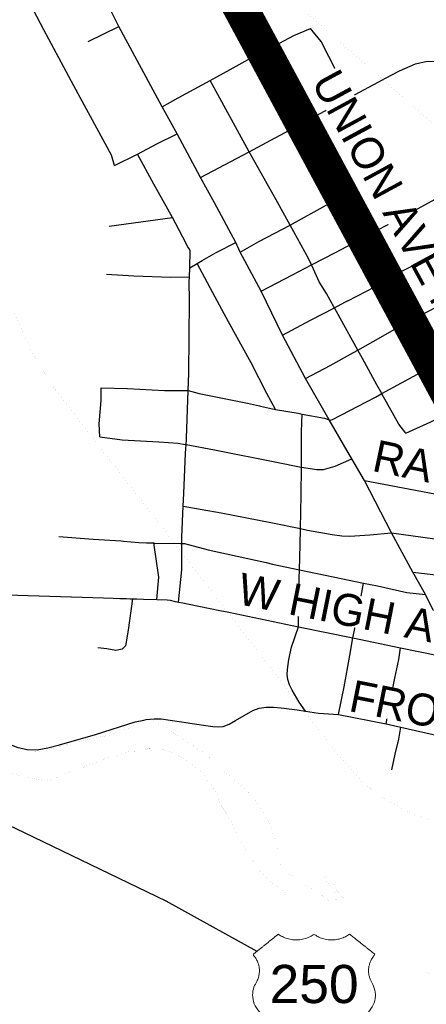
# Model space of a CAD drawing. Header units: feet. Extents: x 2045852 to 2423567, y 671180 to 1091522.
# Tile 70 of 101: x 2254700 to 2257890, y 906577 to 914307. Entities that reach past the tile are written whole.
import ezdxf
from ezdxf.enums import TextEntityAlignment as Align

# ---------------------------------------------------------------- set-up
doc = ezdxf.new("R2010")
doc.units = ezdxf.units.FT
doc.header["$MEASUREMENT"] = 0
doc.linetypes.add('rr2', pattern=[0])
doc.linetypes.add('stream', pattern=[1.4, 0.7, -0.1, 0.1, -0.1, 0.1, -0.1, 0.1, -0.1])
for name, color, linetype in [('GM_X_City_Street', 7, 'Continuous'), ('GM_X_Interstate_Shield', 7, 'Continuous'), ('GM_X_Major_River', 5, 'stream'), ('GM_X_Rail_Line', 7, 'rr2'), ('GM_X_State_Route', 1, 'Continuous'), ('GM_X_US_Route', 1, 'Continuous'), ('GM_X_US_Shield', 7, 'Continuous'), ('SH_TextH', 4, 'Continuous')]:
    doc.layers.add(name, color=color, linetype=linetype)
doc.styles.add('Style-font30', font='font30.shx')
doc.styles.add('Style-font70', font='helvm.shx')

msp = doc.modelspace()

# ---------------------------------------------------------------- linework, layer by layer
at = {"layer": 'GM_X_City_Street', "flags": 128}
for points in [[(2256914, 913492.7), (2256701.3, 913878), (2256608.8, 914054.3), (2256568.1, 914131.8), (2256410.4, 914435.5), (2256402, 914451.8), (2256178.4, 914872.5), (2256157.6, 914907.3)], [(2258137.1, 909283.6), (2257884, 909795.2), (2257783.5, 909970.9), (2257618.2, 910279.3), (2257405.4, 910689.8), (2257305.9, 910860.4), (2257129.2, 911166), (2256941.8, 911490.4), (2256762.3, 911829.6), (2256593.5, 912175.3), (2256430.8, 912481.3), (2256395.6, 912556.8), (2256228.9, 912868.7), (2256118.8, 913067.1), (2255936.8, 913411.9), (2255819.2, 913622.4), (2255478.5, 914254.8), (2255371.8, 914470.9), (2255324.5, 914553.3)], [(2255443.9, 913162.8), (2255419.4, 913242.4), (2255124.4, 913787.2), (2254889.7, 914228.5), (2254807.3, 914381.5), (2254713.2, 914493.4)], [(2255238.4, 914136.8), (2255478.5, 914254.8)], [(2256574.3, 914036.6), (2256608.8, 914054.3), (2256664.9, 914083.1), (2256851.5, 914184.2), (2256982.8, 914238.3)], [(2257499.1, 913298.2), (2257418.7, 913459.3), (2257317.7, 913652.2), (2257293.6, 913697.6), (2257185.9, 913900.7), (2257064.4, 914135.3), (2256982.8, 914238.3)], [(2256351.5, 913916.1), (2256352.1, 913916.4), (2256492.1, 913994.4), (2256574, 914036.4), (2256574.3, 914036.6)], [(2257570.2, 913846.9), (2257678.9, 913905.6), (2257806.3, 913961.1), (2257896.8, 913980.8), (2258132.4, 913976.9), (2258659.9, 913961.1), (2259032.9, 913951.9), (2259404.6, 913942.9), (2259453, 913941.7), (2259790, 913928.6), (2260198.4, 913912.7)], [(2255819.2, 913622.4), (2255944.3, 913693.4), (2256132.9, 913794.5), (2256194.6, 913828.8), (2256299.6, 913887.2), (2256351.5, 913916.1)], [(2256118.8, 913067.1), (2256500.8, 913269.3), (2256914, 913492.7), (2257293.6, 913697.6), (2257512, 913815.5), (2257570.2, 913846.9)], [(2256994.2, 912372.5), (2256989.9, 912382), (2256966.3, 912433.4), (2256822.5, 912694.9), (2256713.3, 912893.4), (2256500.8, 913269.3), (2256194.6, 913828.8)], [(2258384.6, 910762.8), (2258384.1, 910770.4), (2258341, 910907.2), (2258219.4, 911111.6), (2258134.7, 911257.6), (2257988.3, 911510.2), (2257944.2, 911592.5), (2257757.5, 911941), (2257620.4, 912196.9), (2257579.6, 912267.1), (2257543.6, 912329), (2257399.2, 912598.1), (2257368.7, 912655), (2257225.9, 912920.1), (2256914, 913492.7)], [(2255623.9, 913251.9), (2255624.5, 913252.2), (2255775.6, 913332.2), (2255936.8, 913411.9)], [(2255443.9, 913162.8), (2255623.9, 913251.9)], [(2256007.8, 911009.1), (2256007.9, 911010.6), (2256008.6, 911020.9), (2256022.4, 911394.9), (2256027.4, 911529.8), (2256032.8, 912104.3), (2256029.6, 912248.4), (2256033.3, 912288), (2256036.3, 912360.2), (2256038.3, 912492.4), (2256031.5, 912504.7), (2256020.6, 912524.2), (2255979.3, 912598.8), (2255898.3, 912752.9), (2255751.4, 913016.7), (2255624.5, 913252.2)], [(2256430.8, 912481.3), (2256575.5, 912564.8), (2256822.5, 912694.9), (2256865.4, 912717.5), (2257081.7, 912839), (2257225.9, 912920.1)], [(2256593.5, 912175.3), (2256839.6, 912304.3), (2256989.9, 912382), (2257179.2, 912479.8), (2257399.2, 912598.1), (2257520.6, 912663.3), (2257767.8, 912793.4), (2257826.4, 912824.3), (2257989.2, 912912.9), (2258098.6, 912956.6), (2258246.5, 912966.9), (2258400.8, 912955.2)], [(2257767.8, 912793.4), (2257668, 912976.2)], [(2255401, 912687.2), (2255898.3, 912752.9)], [(2256036.3, 912360.2), (2256092.5, 912394.2), (2256131.5, 912417.8), (2256242.6, 912479.6), (2256395.6, 912556.8)], [(2257551, 912249.7), (2257579.6, 912267.1), (2257655.4, 912313.1), (2257890.5, 912429.4), (2258043.3, 912518.3), (2258181.9, 912577.3), (2258205.2, 912584.1)], [(2256708.3, 911246.9), (2256639.4, 911373.4), (2256516, 911612.9), (2256338.8, 911935.1), (2256215.7, 912162.5), (2256173.9, 912241.6), (2256092.5, 912394.2)], [(2257165.5, 912052.4), (2257106.6, 912156.6), (2257050.5, 912249.4), (2256994.4, 912372.1), (2256994.2, 912372.5)], [(2255380.6, 912310.2), (2255595, 912295.4), (2255885.3, 912285.8), (2256033.3, 912288)], [(2257273.2, 912100.6), (2257274.2, 912101.2), (2257487.2, 912211), (2257550.8, 912249.6), (2257551, 912249.7)], [(2257737.8, 911929.9), (2257757.5, 911941), (2257809.4, 911970.3), (2258062.8, 912098.1), (2258203.4, 912165.3), (2258394.5, 912217.7), (2258612.2, 912238.6), (2258768, 912254.1), (2258849.5, 912253.9)], [(2256762.3, 911829.6), (2256982.5, 911947.4), (2257169.1, 912046), (2257251.1, 912089.2), (2257273.2, 912100.6)], [(2257542, 911370.5), (2257541.6, 911371.3), (2257502.7, 911441), (2257390.1, 911646.6), (2257353.1, 911713.9), (2257214.9, 911964.9), (2257169.1, 912046), (2257165.9, 912051.6), (2257165.5, 912052.4)], [(2257318, 911694.4), (2257318.2, 911694.5), (2257353.1, 911713.9), (2257473.2, 911780.6), (2257735.7, 911928.7), (2257737.8, 911929.9)], [(2256941.8, 911490.4), (2257135, 911592.8), (2257318, 911694.4)], [(2257154.1, 911169.6), (2257492.8, 911344.7), (2257541.6, 911371.3), (2257848.9, 911538.8), (2257944.2, 911592.5), (2257976.7, 911610.7), (2257988.6, 911617.4)], [(2255329.7, 911031.6), (2255323.5, 911133.5), (2255339.4, 911318.1), (2255339.2, 911418.1)], [(2255339.2, 911418.1), (2255545.6, 911410.8), (2255836.2, 911395.3), (2255992.3, 911394.9), (2256022.4, 911394.9), (2256022.7, 911394.9)], [(2256022.7, 911394.9), (2256109, 911371.5), (2256487, 911295.9), (2256582.5, 911274.8), (2256588.4, 911273.5)], [(2257729.3, 911059.8), (2257675.7, 911130.6), (2257542, 911370.5)], [(2256588.4, 911273.5), (2256708.3, 911246.9), (2256885.1, 911216.9), (2256916.4, 911210.9), (2257092.1, 911177.5), (2257129.2, 911166), (2257140.5, 911162.6), (2257145.1, 911165), (2257154.1, 911169.6)], [(2257729.3, 911059.8), (2257925.5, 911150.3), (2258134.7, 911257.6), (2258152.7, 911266.9), (2258156.6, 911268.9)], [(2256887.6, 909541.8), (2256886.7, 909595.6), (2256893.6, 909920), (2256895.2, 909989.3), (2256899.8, 910184.4), (2256902.9, 910311.4), (2256909.2, 910574.9), (2256910.6, 910794.2), (2256911, 910859.2), (2256912.2, 911075.4), (2256916.4, 911210.9)], [(2255329.7, 911031.6), (2255504.3, 911009.5), (2255793, 910994), (2255943.3, 910983.4), (2255997.9, 910973.2)], [(2255973.6, 910243.9), (2255973.6, 910245.5), (2255983.8, 910486.9), (2255988.1, 910588.1), (2256001.2, 910902.7), (2256005.5, 910971.7), (2256007.8, 911009.1)], [(2255997.9, 910973.2), (2255999.4, 910972.9), (2256005.5, 910971.7), (2256228.8, 910929.8), (2256727.4, 910831), (2256894.3, 910796.7), (2256910.6, 910794.2), (2257030.9, 910775.8), (2257084.9, 910777), (2257174.5, 910801), (2257305.9, 910860.4)], [(2257405.4, 910689.8), (2258371.3, 910505.7), (2258684, 910442.8), (2258978.3, 910383.6), (2258990, 910381.3), (2259296.6, 910318.5), (2259589.5, 910252.5), (2259890.6, 910184.5), (2260197.7, 910115.3)], [(2255983.8, 910486.9), (2256281.7, 910434.6), (2256669.7, 910359.3), (2256902.9, 910311.4), (2256959.3, 910299.8), (2257152.2, 910266.1), (2257226.6, 910253.8), (2257290.7, 910251.2), (2257448.6, 910262.8), (2257618.2, 910279.3)], [(2255006.6, 910249.7), (2255277.3, 910229.8), (2255495.8, 910214.7), (2255515.1, 910213.2), (2255634.2, 910203.8), (2255695.5, 910201.2)], [(2255945.9, 909734.6), (2255973.3, 909987.3), (2255973.5, 910194.3), (2255973.6, 910243.9)], [(2257618.2, 910279.3), (2258278.3, 910186.6), (2258309.5, 910180.5), (2258477.9, 910147.5), (2258616.4, 910119.4), (2258820.7, 910077.9), (2258897.6, 910062.5), (2258920.2, 910058)], [(2255695.5, 910201.2), (2255697.9, 910201.1), (2255751.7, 910198.8), (2255756.4, 910198.6), (2255961, 910194.5)], [(2255776.8, 909754.2), (2255792.9, 909931.7), (2255751.7, 910198.8)], [(2255961, 910194.5), (2255961.2, 910194.5), (2255973.5, 910194.3), (2255992.7, 910193.9), (2256180, 910146.1), (2256633.4, 910044.9), (2256634.4, 910044.7)], [(2256634.4, 910044.7), (2256684.9, 910033.4), (2256895.2, 909989.3), (2257159.6, 909932), (2257397, 909884.1), (2257507.4, 909861.8), (2257736.8, 909810.9), (2257884, 909795.2)], [(2257783.5, 909970.9), (2258032.2, 909941.7), (2258255.4, 909896), (2258376, 909871.4), (2258561.3, 909834.9), (2258865.2, 909775.1), (2259051.6, 909738.5), (2259175.5, 909713.1), (2259413.5, 909664.5), (2259465.2, 909653.6), (2259731.3, 909597.6), (2259772.7, 909588.4), (2260027, 909532.2), (2260072.9, 909523.4), (2260357, 909469.1), (2260551.7, 909431.8), (2260646.3, 909412.5), (2260843.2, 909372.3), (2260992.4, 909342.7), (2261272, 909287.3)], [(2257314.3, 909453.6), (2257348.8, 909610), (2257379.1, 909780.8), (2257397, 909884.1)], [(2255584.1, 909760.6), (2255550.2, 909514.9), (2255531.1, 909392.5), (2255503.3, 909364.3), (2255453.3, 909355.9), (2255385.1, 909367.4), (2255312.9, 909374.8)], [(2256942.9, 908879.1), (2256892, 908948.6), (2256837.3, 909043.4), (2256817.6, 909085.6), (2256803.8, 909126.2), (2256798.5, 909167.3), (2256800.9, 909206.7), (2256810.9, 909285.2), (2256832.5, 909382), (2256887.6, 909541.8)], [(2257200.7, 908853), (2257246.6, 909069.3), (2257289.2, 909316.4), (2257314.3, 909453.6)], [(2257575.5, 908777.9), (2257598.3, 908917.1), (2257643.5, 909136.3), (2257674.3, 909283.1), (2257688, 909376.4)], [(2256034.4, 908784.4), (2256214.7, 908758.2), (2256256.4, 908755.8), (2256297, 908758.4), (2256342.7, 908776.3), (2256394.1, 908805), (2256530.5, 908884.9), (2256580.3, 908902.1), (2256634.4, 908908.9), (2256692.5, 908910), (2256750.7, 908904.8), (2256878.5, 908887.7)], [(2254211.6, 908824.8), (2254213.8, 908820), (2254231.4, 908793.5), (2254265.8, 908762.2), (2254317.4, 908737.6), (2254457, 908685.1), (2254678, 908594.8), (2254759.3, 908578.3), (2254836.1, 908575.4), (2254921, 908589.4), (2255012.6, 908613.8), (2255295.4, 908695.5), (2255605.8, 908794), (2255673.8, 908808.8)], [(2255673.8, 908808.8), (2255693.1, 908813), (2255756, 908818.6), (2255811.4, 908818.2), (2256021.6, 908786.3), (2256034.4, 908784.4)], [(2256878.5, 908887.7), (2256942.9, 908879.1), (2257044.7, 908862.5), (2257200.7, 908853), (2257575.5, 908777.9), (2257690.3, 908752.3), (2258001.6, 908682.5)], [(2257619.2, 908419.2), (2257646.6, 908541.9), (2257674, 908658.6), (2257690.3, 908752.3)]]:
    msp.add_lwpolyline(points, dxfattribs=at)
at = {"layer": 'GM_X_Major_River', "ltscale": 0.333, "const_width": 0.18, "flags": 128}
for points in [[(2256697.6, 907873.3), (2256677.1, 907943.2), (2256658.6, 908009), (2256614.2, 908078.7), (2256571.8, 908144.4), (2256529.4, 908204.1), (2256467, 908269.7), (2256400.7, 908321.2), (2256332.4, 908380.7), (2256282.2, 908422.3), (2256221.9, 908483.8), (2256161.5, 908541.4), (2256087.3, 908592.8), (2256019.1, 908628.3), (2255958.9, 908669.9), (2255890.6, 908721.4), (2255822.4, 908764.9), (2255750.3, 908798.4), (2255682.3, 908809.9), (2255612.7, 908775.3), (2255545.1, 908738.8), (2255469.3, 908718.3), (2255401.7, 908689.8), (2255337.9, 908677.3), (2255262.1, 908660.7), (2255200.3, 908650.3), (2255130.5, 908633.7), (2255060.8, 908611.2), (2254991.1, 908592.7), (2254919.3, 908574.2), (2254853.5, 908563.7), (2254789.6, 908565.2), (2254723.7, 908568.7), (2254657.6, 908598.2), (2254593.4, 908633.7), (2254523.2, 908675.2), (2254455.1, 908704.7), (2254387.1, 908718.2), (2254317.1, 908735.7), (2254249, 908765.2), (2254179, 908786.7), (2254114.9, 908806.2), (2254062.9, 908813.8), (2253995.1, 908811.3), (2253921.2, 908814.8), (2253855.4, 908800.3), (2253801.5, 908795.8), (2253727.7, 908789.3), (2253653.7, 908800.8), (2253577.6, 908836.2), (2253515.4, 908875.7), (2253479, 908939.4), (2253454.5, 909007.3), (2253434, 909075.1), (2253417.5, 909147), (2253399.1, 909214.9), (2253382.6, 909278.8), (2253384.2, 909332.8), (2253389.7, 909398.8), (2253403.2, 909462.9), (2253408.8, 909517), (2253420.3, 909581.1), (2253430, 909631.1), (2253449.5, 909693.3), (2253496.9, 909757.7), (2253536.4, 909823.9), (2253545.9, 909888), (2253543.4, 909954), (2253534.9, 910017.9), (2253534, 910144), (2253539.6, 910200), (2253541.2, 910252), (2253550.8, 910304.1), (2253552.3, 910370.1), (2253555.8, 910440.2), (2253561.3, 910508.2), (2253566.9, 910558.2), (2253564.4, 910624.2), (2253566, 910686.2), (2253569.5, 910750.3), (2253575, 910818.3), (2253576.6, 910868.3), (2253580, 910948.4), (2253585.5, 911016.4), (2253596.9, 911094.5), (2253598.5, 911144.5), (2253608.1, 911206.6), (2253609.5, 911276.6), (2253611.2, 911326.6), (2253614.6, 911398.7), (2253612.2, 911464.6), (2253603.7, 911534.6), (2253602.7, 911666.6), (2253592.2, 911736.5), (2253585.7, 911800.5), (2253587.2, 911866.5), (2253586.7, 911942.5), (2253598.2, 912008.6), (2253591.7, 912076.5), (2253595.2, 912140.6), (2253590.7, 912206.5)], [(2253359.3, 910688.2), (2253360.3, 910682.7), (2253368.8, 910614.8), (2253361.3, 910548.7), (2253335.8, 910484.5), (2253302.4, 910420.3), (2253256.9, 910351.9), (2253189.5, 910295.4), (2253162, 910231.2), (2253152.4, 910179.1), (2253144.9, 910115), (2253131.3, 910062.9), (2253127.7, 909998.9), (2253130.2, 909938.9), (2253138.7, 909867), (2253139.2, 909799), (2253167.6, 909733.2), (2253192, 909671.4), (2253220.5, 909601.6), (2253233, 909535.7), (2253237.5, 909463.7), (2253246, 909395.8), (2253260.4, 909335.9), (2253266.8, 909275.9), (2253261.3, 909215.9), (2253261.8, 909149.8), (2253274.2, 909085.9), (2253286.7, 909018), (2253303.1, 908958.1), (2253341.5, 908892.4), (2253389.9, 908832.8), (2253434.3, 908763.1), (2253488.7, 908701.5), (2253548.9, 908664), (2253754.5, 908665.5), (2253820.4, 908664), (2253884.4, 908660.5), (2253954.3, 908647), (2254016.4, 908629.4), (2254084.5, 908599.9), (2254154.5, 908580.5), (2254224.5, 908571), (2254296.4, 908561.5), (2254358.5, 908532), (2254408.7, 908502.3), (2254480.8, 908466.9), (2254550.9, 908433.4), (2254601.1, 908401.8), (2254663.1, 908382.2), (2254727.2, 908366.7), (2254795.2, 908351.2), (2254865.1, 908339.7), (2254933, 908336.2), (2255002.7, 908360.8), (2255054.5, 908387.2), (2255114.2, 908409.6), (2255175.9, 908430.1), (2255237.7, 908454.5), (2255311.4, 908481.1), (2255381, 908509.6), (2255446.8, 908522.1), (2255508.5, 908550.5), (2255578.3, 908563.1), (2255646.2, 908559.6), (2255715.9, 908588.1), (2255785.8, 908586.6), (2255853.8, 908569.1), (2255921.9, 908543.6), (2255984.1, 908506.1), (2256054.3, 908456.6), (2256116.6, 908411), (2256167, 908345.4), (2256215.3, 908283.8), (2256255.8, 908210.1), (2256276.3, 908142.2), (2256322.7, 908072.6), (2256363.1, 908008.9), (2256393.6, 907935.1), (2256428, 907873.3)], [(2256428, 907873.3), (2256464.4, 907805.6), (2256504.8, 907741.9), (2256555.3, 907668.2), (2256609.7, 907596.7), (2256682.1, 907531.2), (2256752.4, 907479.7), (2256808.8, 907412.1), (2256819, 907401)], [(2257266.5, 907393.7), (2257220, 907425.2), (2257175.6, 907492.8), (2257137.2, 907558.6), (2257073, 907600.1), (2257111.4, 907534.4), (2257161.8, 907470.7), (2257196.2, 907405), (2257138.4, 907386.5), (2257074.2, 907428.1), (2257004, 907475.6), (2256937.8, 907517.1), (2256871.5, 907566.6), (2256801.3, 907610.1), (2256751, 907661.7), (2256730.6, 907731.6), (2256720, 907805.5), (2256697.6, 907873.3)], [(2257874.3, 906834.3), (2257929.3, 906818.3), (2257993.3, 906806.8), (2258057.3, 906797.3), (2258123.4, 906767.8), (2258187.5, 906732.2), (2258251.7, 906698.7)]]:
    msp.add_lwpolyline(points, dxfattribs=at)
at = {"layer": 'GM_X_Rail_Line', "ltscale": 0.125, "const_width": 0.18, "flags": 128}
for points in [[(2286922.1, 873651.2), (2286810.2, 874409.1), (2286760.3, 874738.7), (2286771.9, 875004.8), (2286827.5, 875224.8), (2286870, 875418.1), (2286994.4, 875634.4), (2287184.9, 875840.3), (2287485.1, 876116.1), (2287679.7, 876312.5), (2287831.2, 876518.1), (2287933.9, 876758.6), (2288014.7, 876933.6), (2288086.5, 877155), (2288136.5, 877568.5), (2288225.8, 878062.1), (2288225.9, 878363.4), (2288189.3, 878739.9), (2288149.5, 878939), (2288088.9, 879087.6), (2287921.8, 879417.2), (2285880.1, 882688.9), (2284822.5, 884389.9), (2283710.7, 886151.4), (2283532.8, 886432.3), (2283352.5, 886628.3), (2283149.5, 886786.4), (2282871, 886950.9), (2282477.2, 887093.6), (2280871.7, 887554.1), (2280395.5, 887701.6), (2280076, 887841.4), (2277172.9, 889420.9), (2275751.7, 890197.5), (2275154.6, 890529), (2274805.9, 890758.7), (2274452.9, 891021.6), (2274167.2, 891265.4), (2273750, 891655.3), (2273539.4, 891891.7), (2273373.3, 892124.7), (2273238.5, 892339.8), (2271948.9, 894715), (2271743.5, 895020.6), (2271537.2, 895240), (2271322.2, 895439.3), (2271011.7, 895664.5), (2270227.4, 896127.2), (2269506.1, 896550.4), (2269137.5, 896797.7), (2268897, 896997.5), (2268745, 897157.3), (2268593.4, 897342.6), (2268452.7, 897544.2), (2268294.6, 897846.6), (2267561.2, 899487.3), (2265533.3, 903994.1), (2265384.4, 904271.6), (2263758.8, 906827.1), (2263533.5, 907035.6), (2263309.3, 907154.1), (2263086.9, 907208.1), (2262908.4, 907211.6), (2262708.3, 907182.6), (2262544, 907143.9), (2262352, 907074.2), (2262192.8, 907035.4), (2262022.5, 907009.1), (2261917.7, 906999), (2261803.8, 907005), (2261521.4, 907049.9), (2260843.4, 907181.7), (2260571.8, 907232.7), (2260038.4, 907329.8), (2259734.5, 907412.3), (2259185, 907599.9), (2257955.5, 908003.6), (2257727.1, 908097.3), (2257551, 908199.5), (2257387.4, 908323.2), (2257196.5, 908538.1), (2254982.8, 911399.9), (2254819.2, 911648.2), (2254550, 912242.4), (2253392.3, 915133.6), (2253253.1, 915504.1), (2253149.1, 915711.1), (2253000.5, 915873.9), (2251959.6, 916769.3), (2251737, 916980.2), (2251596.3, 917131.1), (2251521.3, 917250.7), (2251434.8, 917404.3), (2251347, 917582.4), (2251182.8, 917959.1)], [(2254202.1, 917113.9), (2254209, 917060), (2254303.5, 916815.5), (2254441.2, 916619.5), (2254566.9, 916505.7), (2254853.4, 916248.2), (2256457.1, 914794.5), (2258266.5, 913208.2), (2258402.3, 913078), (2259288.1, 912308.1)]]:
    msp.add_lwpolyline(points, dxfattribs=at)
at = {"layer": 'GM_X_State_Route', "flags": 128}
for points in [[(2254288.8, 909803.5), (2254765.2, 909787.8)], [(2254765.2, 909787.8), (2254851.9, 909784.9), (2255275, 909770.9)], [(2255275, 909770.9), (2255357.8, 909768.1), (2255433.7, 909765.6)], [(2255433.7, 909765.6), (2255486.5, 909763.9)], [(2255486.5, 909763.9), (2255498.3, 909763.5), (2255539.4, 909762.1)], [(2255539.4, 909762.1), (2255567.1, 909761.2), (2255584.1, 909760.6), (2255619.4, 909759.5), (2255671.7, 909757.7), (2255776.8, 909754.2), (2255856.8, 909751.6)], [(2255856.8, 909751.6), (2255881, 909750.8), (2255919.2, 909739.6), (2255945.9, 909734.6), (2255981.3, 909728.2), (2256017.5, 909721.5), (2256271.5, 909669.1)], [(2256271.5, 909669.1), (2256340.8, 909654.7), (2256887.6, 909541.8), (2257314.3, 909453.6), (2257688, 909376.4), (2258137.1, 909283.6)]]:
    msp.add_lwpolyline(points, dxfattribs=at)
at = {"layer": 'GM_X_US_Route', "flags": 128}
for points in [[(2253169.6, 908665.8), (2253863, 908317.3), (2254554, 908012.3), (2254734.8, 907925.1)], [(2254734.8, 907925.1), (2255846.7, 907388.5), (2256561.6, 906993.4)]]:
    msp.add_lwpolyline(points, dxfattribs=at)
at = {"layer": 'GM_X_US_Shield', "color": 7, "linetype": 'Continuous', "lineweight": 13}
msp.add_rational_spline([(2256730, 907128.2), (2256630.3, 907048.4), (2256530.6, 906968.6), (2256623.9, 906862.1), (2256554, 906744.6), (2256364.7, 906422.3), (2256809.8, 906426.3), (2256829.7, 906426.3), (2256849.7, 906426.3), (2256949.4, 906426.3), (2257009.2, 906362.5), (2257069, 906426.3), (2257168.7, 906426.3), (2257188.6, 906426.3), (2257208.6, 906426.3), (2257653.6, 906422.3), (2257464.4, 906744.6), (2257394.5, 906862.1), (2257487.7, 906968.6), (2257388, 907048.4), (2257288.3, 907128.2), (2257148.8, 907018.7), (2257009.2, 907128.2), (2256869.6, 907018.7), (2256730, 907128.2)], [1, 1, 1, 0.864038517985, 1, 0.531351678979, 1, 1, 1, 0.894427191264, 1, 0.894427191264, 1, 1, 1, 0.531351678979, 1, 0.864038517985, 1, 1, 1, 0.714142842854, 1, 0.714142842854, 1], degree=2, knots=[0, 0, 0, 0.083333, 0.083333, 0.166667, 0.166667, 0.25, 0.25, 0.333333, 0.333333, 0.416667, 0.416667, 0.5, 0.5, 0.583333, 0.583333, 0.666667, 0.666667, 0.75, 0.75, 0.833333, 0.833333, 0.916667, 0.916667, 1, 1, 1], dxfattribs=at)

# ---------------------------------------------------------------- texts
at = {"layer": 'GM_X_Interstate_Shield', "linetype": 'Continuous', "lineweight": 0, "style": 'Style-font70'}
msp.add_attdef('250', text='250', height=300, dxfattribs=at).set_placement((2257010, 906586.5), align=Align.CENTER)

# ---------------------------------------------------------------- next in the draw order: texts
at = {"layer": 'SH_TextH', "color": 2, "char_height": 250, "attachment_point": 1, "style": 'Style-font30', "bg_fill": 3, "box_fill_scale": 1, "bg_fill_color": 256, "bg_fill_transparency": 0}
for s, insert, width, rotation in [('UNION AVE NW', (2257203.8, 913939.8), 2635.462, 298.52358), ('RAY', (2257507.1, 911011.3), 493.231, 348.14972), ('W HIGH AVE', (2256446.2, 909966.5), 2121.299, 348.74361), ('FRONT STREET SW', (2257322, 909126.1), 3345.509, 348.74361)]:
    msp.add_mtext(s, dxfattribs=dict(at, insert=insert, width=width, rotation=rotation))

# ---------------------------------------------------------------- next in the draw order: linework, layer by layer
at = {"layer": 'SH_TextH', "const_width": 275}
msp.add_lwpolyline([(2256178.4, 914872.5), (2258384.1, 910770.4), (2258391.5, 910644.6), (2258371.3, 910505.7)], dxfattribs=at)

doc.saveas('drawing.dxf')
